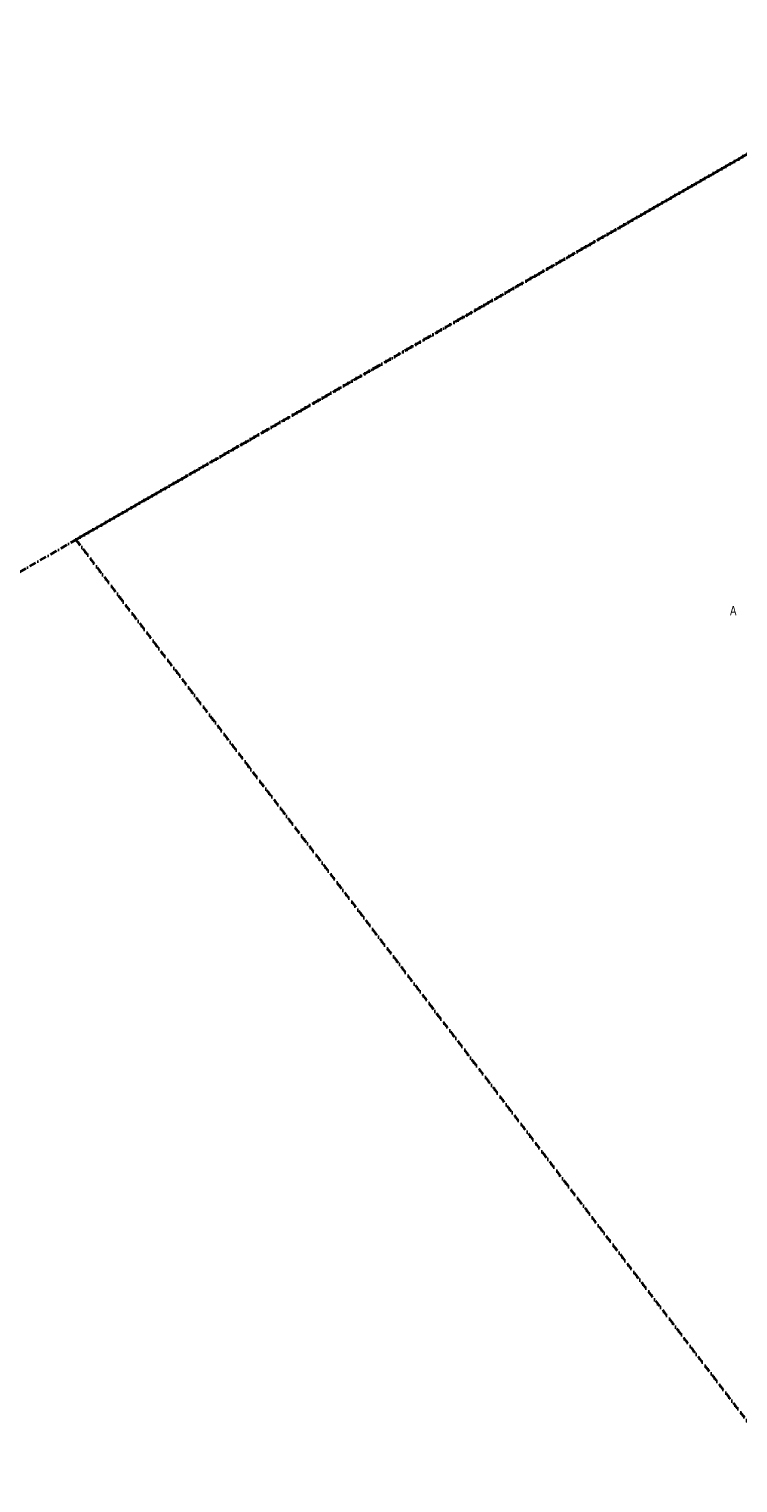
# Model space of a CAD drawing. Extents: x 6414462 to 7495468, y 5756825 to 5824657.
# Tile 7 of 54: x 6496996 to 6497147, y 5809914 to 5810226. Entities that reach past the tile are written whole.
import ezdxf

# ---------------------------------------------------------------- set-up
doc = ezdxf.new("R2010")
doc.units = 0
for name, pattern in [('2324-2024 mdcp$0$KROPK2', [1, 0.05, -0.95]), ('2324-2024 mdcp$0$KROPK3-2', [2.49, 1.5, -0.47, 0.05, -0.47]), ('2324-2024 mdcp$0$PRZER3-2', [2.5, 1.5, -1]), ('Lipnica teren 1$0$ACAD_ISO04W100', [30, 24, -3, 0, -3]), ('Lipnica teren 1$0$HIDDEN2', [0.1875, 0.125, -0.0625])]:
    doc.linetypes.add(name, pattern=pattern)
for name, color, linetype, lineweight in [('2324-2024 mdcp$0$GESJAE', 7, 'Continuous', 50), ('2324-2024 mdcp$0$GESJEW', 7, 'Continuous', 35), ('2324-2024 mdcp$0$GESJOB', 7, 'Continuous', 35)]:
    doc.layers.add(name, color=color, linetype=linetype, lineweight=lineweight)
doc.layers.add('Lipnica teren 1$0$demontaże', color=1, linetype='Continuous', true_color=0xff0000)
doc.layers.add('Lipnica teren 1$0$GRANICA', color=1, linetype='Lipnica teren 1$0$ACAD_ISO04W100', true_color=0xff0000)
doc.styles.add('Lipnica teren 1$0$WYMIARY', font='swisscl.ttf')

# ---------------------------------------------------------------- blocks, each defined once
blk = doc.blocks.new('2324-2024 mdcp')
at = {"layer": '2324-2024 mdcp$0$GESJAE', "color": 7, "linetype": '2324-2024 mdcp$0$KROPK2', "lineweight": 50}
blk.add_lwpolyline([(6497738.52, 5810537.3), (6497005.62, 5810116.22), (6497349.5, 5809664.45), (6497532.55, 5809433.41), (6497550.12, 5809414.95), (6497568.77, 5809395.35), (6497572.03, 5809391.93), (6497587.43, 5809375.75), (6497609.33, 5809352.74), (6497613.84, 5809351.39), (6497633.37, 5809331.24)], dxfattribs=at)
at = {"layer": '2324-2024 mdcp$0$GESJEW', "color": 7, "linetype": '2324-2024 mdcp$0$KROPK3-2', "lineweight": 35}
blk.add_lwpolyline([(6495642.38, 5808456.44), (6495626.99, 5808633.83), (6495633.58, 5808749.34), (6495670, 5808894.5), (6495678.71, 5808908.71), (6495764.8, 5809119.31), (6495818.92, 5809221.46), (6495819.66, 5809228.77), (6495879.33, 5809353.52), (6495944.91, 5809465.46), (6495948.72, 5809471.76), (6496069.39, 5809601.8), (6496275.09, 5809726.02), (6496474.45, 5809809.54), (6497005.62, 5810116.22), (6497738.52, 5810537.3)], dxfattribs=at)
at = {"layer": '2324-2024 mdcp$0$GESJOB', "color": 7, "linetype": '2324-2024 mdcp$0$PRZER3-2', "lineweight": 35}
blk.add_lwpolyline([(6497738.52, 5810537.3), (6497005.62, 5810116.22), (6497349.5, 5809664.45), (6497532.55, 5809433.41), (6497550.12, 5809414.95), (6497568.77, 5809395.35), (6497572.03, 5809391.93), (6497587.43, 5809375.75), (6497609.33, 5809352.74), (6497613.84, 5809351.39), (6497633.37, 5809331.24)], dxfattribs=at)
blk = doc.blocks.new('Lipnica teren 1')
at = {"layer": 'Lipnica teren 1$0$demontaże', "linetype": 'Lipnica teren 1$0$HIDDEN2'}
blk.add_blockref('2324-2024 mdcp', (0, 0), dxfattribs=at)
at = {"layer": 'Lipnica teren 1$0$GRANICA', "ltscale": 0.1, "insert": (6497145.789, 5810102.032, 10.22), "char_height": 2, "attachment_point": 1, "style": 'Lipnica teren 1$0$WYMIARY'}
blk.add_mtext_dynamic_manual_height_columns('A', width=3.23335, gutter_width=62.5, heights=[0], dxfattribs=at)

msp = doc.modelspace()

# ---------------------------------------------------------------- block references
msp.add_blockref('Lipnica teren 1', (0, 0))

doc.saveas('drawing.dxf')
